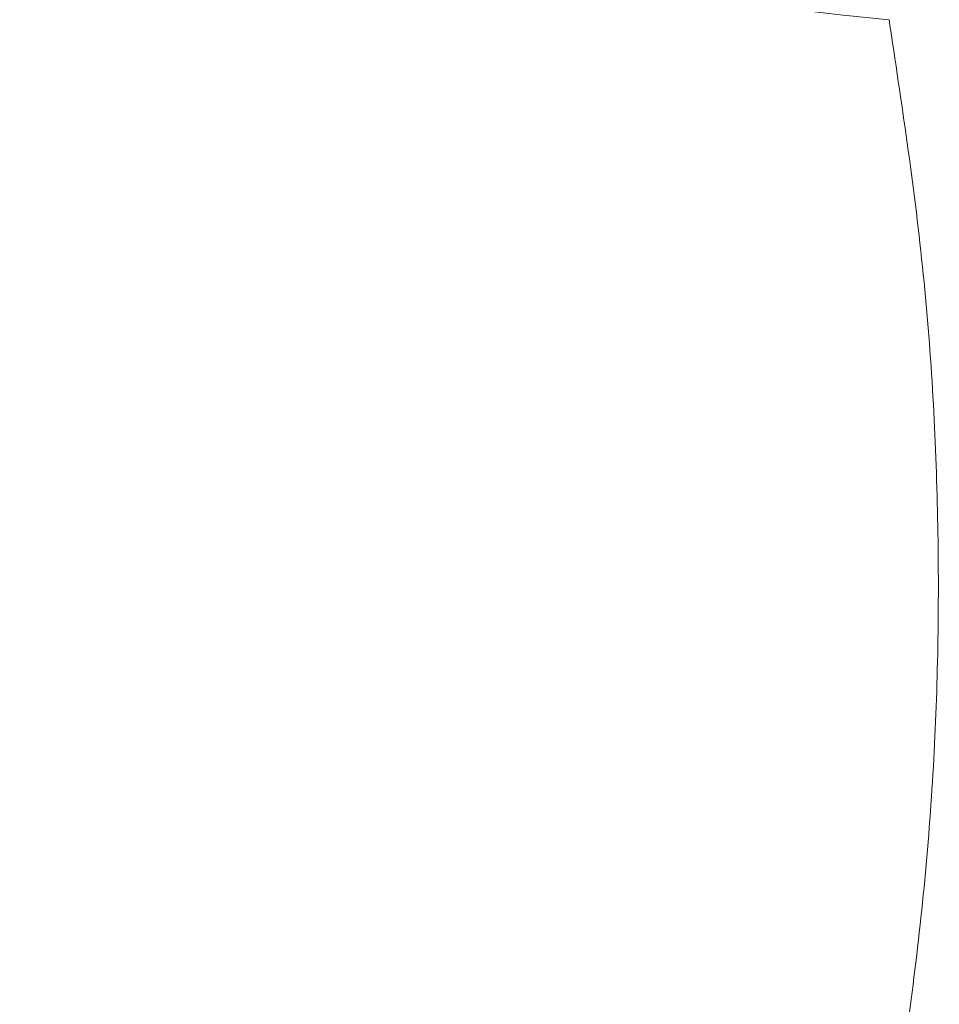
# Model space of a CAD drawing. Header units: millimetres. Extents: x 8 to 587, y 12 to 540.
# Tile 82 of 256: x 532.616 to 533.15, y 122.091 to 122.664. Entities that reach past the tile are written whole.
import ezdxf

# ---------------------------------------------------------------- set-up
doc = ezdxf.new("R2010")
doc.units = ezdxf.units.MM

msp = doc.modelspace()

# ---------------------------------------------------------------- linework, layer by layer
at = {"color": 252, "linetype": 'Continuous', "lineweight": 0}
msp.add_arc((533.31953, 124.78891), 2.13427, 241.68551, 264.66081, dxfattribs=at)
msp.add_open_spline([(533.12093, 122.6639), (533.12816, 122.61598), (533.14262, 122.52008), (533.15073, 122.37804), (533.14896, 122.23703), (533.13606, 122.09767), (533.11245, 121.96046), (533.07867, 121.82762), (533.03524, 121.69948), (532.98293, 121.57626), (532.92157, 121.45677), (532.85146, 121.34136), (532.77302, 121.23028), (532.68482, 121.12138), (532.58664, 121.0153), (532.47846, 120.91257), (532.36344, 120.81596), (532.2415, 120.72501), (532.11305, 120.63985), (531.97847, 120.56054), (531.83906, 120.48747), (531.67446, 120.41089), (531.48243, 120.33401), (531.2616, 120.26063), (531.0337, 120.19886), (530.80015, 120.14865), (530.56093, 120.1096), (530.31773, 120.08166), (530.07087, 120.06453), (529.81402, 120.05777), (529.54235, 120.06231), (529.25675, 120.07968), (528.9601, 120.11066), (528.65834, 120.15527), (528.35082, 120.21411), (528.04378, 120.28605), (527.74123, 120.36987), (527.44483, 120.46438), (527.15912, 120.56725), (526.88665, 120.67641), (526.62716, 120.79045), (526.37641, 120.91025), (526.12871, 121.03827), (525.96583, 121.12898), (525.88494, 121.17569), (525.88492, 121.1757)], degree=3, knots=[0, 0, 0, 0, 0.016496, 0.033007, 0.049504, 0.06631, 0.083131, 0.099939, 0.116397, 0.132868, 0.149328, 0.166019, 0.182719, 0.199412, 0.217442, 0.23549, 0.253541, 0.271575, 0.289918, 0.308274, 0.326633, 0.344979, 0.371328, 0.397842, 0.424356, 0.45118, 0.478004, 0.505114, 0.532224, 0.559459, 0.589262, 0.620781, 0.652301, 0.685654, 0.719008, 0.752792, 0.786576, 0.81921, 0.851843, 0.883035, 0.912236, 0.941476, 0.970716, 0.999995, 1, 1, 1, 1], dxfattribs=at)

doc.saveas('drawing.dxf')
